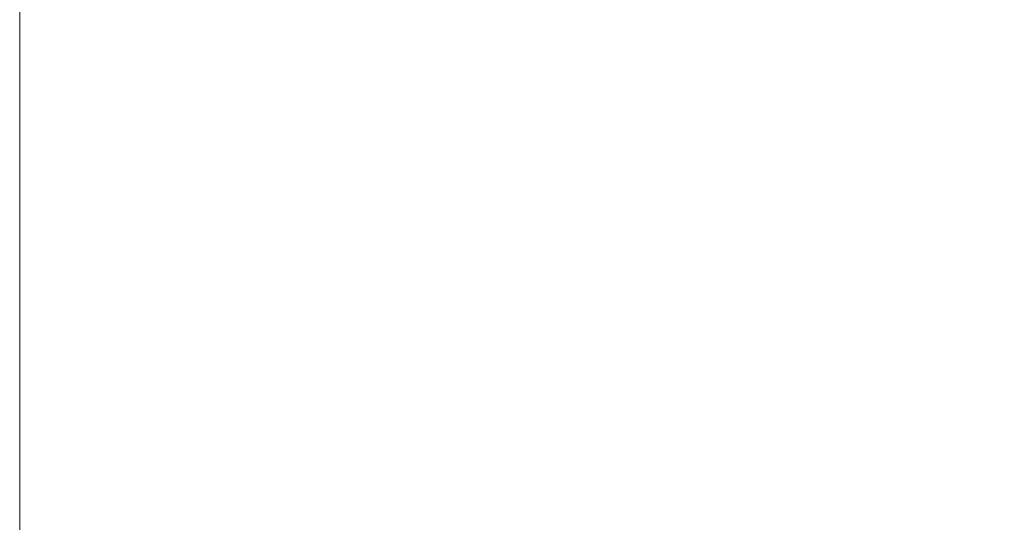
# Model space of a CAD drawing. Extents: x 2147430 to 2149265, y 2147284 to 2147537.
# Tile 2 of 10: x 2147430 to 2147548, y 2147369 to 2147429. Entities that reach past the tile are written whole.
import ezdxf
from ezdxf.enums import TextEntityAlignment as Align

# ---------------------------------------------------------------- set-up
doc = ezdxf.new("R2010")
doc.units = 0
doc.header["$MEASUREMENT"] = 0
doc.layers.add('B_ANNO_NOPLOT', color=47, linetype='Continuous', lineweight=18, plot=False)
doc.layers.add('B_ANNO_TEXT', color=7, linetype='Continuous', lineweight=18)
doc.styles.add('Annotative', font='calibri.ttf', dxfattribs={"height": 0.0625})

# ---------------------------------------------------------------- blocks, each defined once
blk = doc.blocks.new('*U161')
at = {"layer": 'B_ANNO_NOPLOT', "flags": 128}
blk.add_lwpolyline([(2147429.68, 2147284.45), (2147429.68, 2147536.45), (2147753.61, 2147536.45), (2147753.61, 2147523.31), (2147807.68, 2147523.31), (2147807.68, 2147324.95), (2147746.25, 2147324.95), (2147746.25, 2147284.45)], close=True, dxfattribs=at)
at = {"layer": 'B_ANNO_TEXT', "style": 'Annotative'}
for tag, p in [('BN1', (2147751.65, 2147489.08)), ('BN2', (2147751.65, 2147485.45)), ('BN3', (2147751.65, 2147481.82))]:
    blk.add_attdef(tag, text='', height=1.5, dxfattribs=at).set_placement(p, align=Align.MIDDLE_CENTER)

msp = doc.modelspace()

# ---------------------------------------------------------------- block references
msp.add_blockref('*U161', (0, 0))

doc.saveas('drawing.dxf')
